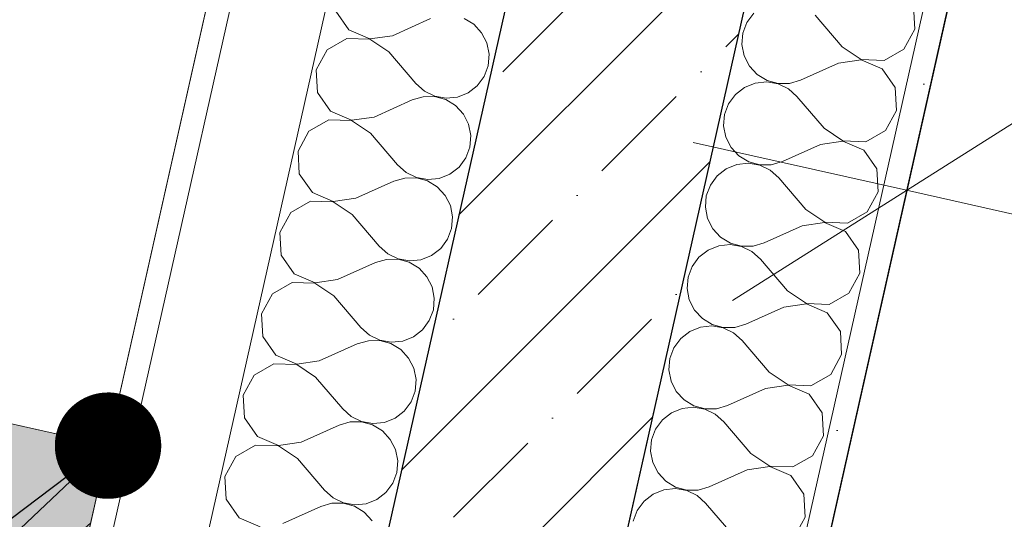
# Model space of a CAD drawing. Header units: millimetres. Extents: x -6990773 to -6682839, y 6117771 to 6220266.
# Tile 62 of 154: x -6948966 to -6948123, y 6150291 to 6150720. Entities that reach past the tile are written whole.
import ezdxf

# ---------------------------------------------------------------- set-up
doc = ezdxf.new("R2010")
doc.units = ezdxf.units.MM
doc.header["$MEASUREMENT"] = 0
for name, color, linetype, lineweight in [('HELP_размеры_Ном._пера__120', 7, 'Continuous', 0), ('АР-Разуклонка кровли_Ном._пера__120', 7, 'Continuous', 0), ('АР-Стены_внешние_.АР_Ном._пера__1', 7, 'Continuous', 30), ('АР-Стены_внутренние_пилоны.АР_Ном._пера__1', 7, 'Continuous', 30), ('АР-Чертеж-Размеры.АР_Ном._пера__1', 7, 'Continuous', 0), ('Кровля_Ном._пера__1', 7, 'Continuous', 0), ('Кровля_Ном._пера__101', 252, 'Continuous', 0), ('Кровля_Ном._пера__120', 7, 'Continuous', 0)]:
    doc.layers.add(name, color=color, linetype=linetype, lineweight=lineweight)
for name, color, linetype in [('S - МОП.АР', 7, 'Continuous'), ('АР-Стены_внешние_.АР', 7, 'Continuous'), ('АР-Стены_внутренние_пилоны.АР', 7, 'Continuous'), ('АР-Чертеж-Размеры.АР', 7, 'Continuous'), ('Кровля', 7, 'Continuous')]:
    doc.layers.add(name, color=color, linetype=linetype)
doc.styles.add('РЎР“Р•РќР•Р\xa0Р\x98Р\xa0_РЎРўР\x98Р›Р¬_4', font='GOTHIC.TTF')
doc.dimstyles.new('СГЕНЕРИР_СТИЛЬ__3', dxfattribs={"dimtxt": 150, "dimasz": 237.5, "dimexe": 0.18, "dimexo": 0.0625, "dimgap": 0, "dimtad": 1, "dimdec": 0, "dimzin": 0, "dimdsep": 46, "dimtxsty": 'РЎР“Р•РќР•Р\xa0Р\x98Р\xa0_РЎРўР\x98Р›Р¬_4', "dimblk": 'ARROWHEAD_6', "dimblk1": 'ARROWHEAD_6', "dimblk2": 'ARROWHEAD_6', "dimcen": 0.09, "dimse1": 1, "dimse2": 1, "dimclrd": 7, "dimclre": 7, "dimclrt": 7, "dimazin": 0, "dimtfac": 1, "dimtdec": 4, "dimtmove": 0, "dimatfit": 3, "dimfxl": 1, "dimtolj": 1, "dimtzin": 0, "dimarcsym": 0})
doc.dimstyles.new('СГЕНЕРИР_СТИЛЬ__7', dxfattribs={"dimtxt": 0.18, "dimasz": 182.4, "dimexe": 0.18, "dimexo": 0.0625, "dimgap": 0, "dimtad": 0, "dimtih": 1, "dimtoh": 1, "dimdec": 4, "dimzin": 0, "dimdsep": 46, "dimcen": 0.09, "dimadec": 0, "dimazin": 0, "dimtfac": 1, "dimtdec": 4, "dimtmove": 0, "dimatfit": 3, "dimldrblk": 'ARROWHEAD_11', "dimfxl": 1, "dimtolj": 1, "dimtzin": 0, "dimarcsym": 0})
doc.dimstyles.new('СГЕНЕРИР_СТИЛЬ__8', dxfattribs={"dimtxt": 150, "dimasz": 237.5, "dimexe": 0.18, "dimexo": 0.0625, "dimgap": 0, "dimtad": 1, "dimdec": 0, "dimzin": 0, "dimdsep": 46, "dimtxsty": 'РЎР“Р•РќР•Р\xa0Р\x98Р\xa0_РЎРўР\x98Р›Р¬_4', "dimblk": 'ARROWHEAD_6', "dimblk1": 'ARROWHEAD_6', "dimblk2": 'ARROWHEAD_6', "dimcen": 0.09, "dimse1": 1, "dimse2": 1, "dimclrd": 7, "dimclre": 7, "dimclrt": 7, "dimazin": 0, "dimtfac": 1, "dimtdec": 4, "dimtmove": 2, "dimatfit": 3, "dimfxl": 1, "dimtolj": 1, "dimtzin": 0, "dimarcsym": 0})

# ---------------------------------------------------------------- blocks, each defined once
blk = doc.blocks.new('Стена_92_1', base_point=(-6952413.23, 6151145.76))
at = {"layer": 'Кровля_Ном._пера__1', "color": 7, "linetype": 'Continuous', "lineweight": 0, "flags": 128}
for points in [[(-6952413.23, 6151145.76), (-6948890.52, 6150354.58)], [(-6948780.95, 6150842.43), (-6948890.52, 6150354.58)]]:
    blk.add_lwpolyline(points, dxfattribs=at)
blk = doc.blocks.new('*X282', base_point=(-6338927.19, 6562677.79))
at = {"layer": 'АР-Стены_внешние_.АР_Ном._пера__1', "color": 7, "linetype": 'Continuous', "lineweight": 0}
for p, q in [((-6948695.3, 6150726.8), (-6948684.13, 6150710.8)), ((-6948577.1, 6150715.64), (-6948585.52, 6150720.75)), ((-6948646.9, 6150705.89), (-6948614.33, 6150720.54)), ((-6948570.4, 6150708.41), (-6948577.1, 6150715.64)), ((-6948684.13, 6150710.8), (-6948666.21, 6150703.06)), ((-6948666.21, 6150703.06), (-6948646.9, 6150705.89)), ((-6948565.92, 6150699.63), (-6948570.4, 6150708.41)), ((-6948685.78, 6150703.44), (-6948702.73, 6150693.75)), ((-6948666.28, 6150702.78), (-6948685.78, 6150703.44)), ((-6948650.03, 6150691.96), (-6948666.28, 6150702.78)), ((-6948564.02, 6150689.96), (-6948565.92, 6150699.63)), ((-6948702.73, 6150693.75), (-6948712.05, 6150676.6)), ((-6948650.03, 6150691.96), (-6948626.85, 6150664.79)), ((-6948564.83, 6150680.14), (-6948564.02, 6150689.96)), ((-6948568.3, 6150670.92), (-6948564.83, 6150680.14)), ((-6948712.05, 6150676.6), (-6948710.96, 6150657.11)), ((-6948574.15, 6150662.99), (-6948568.3, 6150670.92)), ((-6948626.85, 6150664.79), (-6948619.48, 6150658.25)), ((-6948581.95, 6150656.97), (-6948574.15, 6150662.99)), ((-6948710.96, 6150657.11), (-6948699.78, 6150641.11)), ((-6948620.52, 6150653.61), (-6948629.98, 6150650.85)), ((-6948610.67, 6150653.68), (-6948620.52, 6150653.61)), ((-6948619.48, 6150658.25), (-6948610.6, 6150653.97)), ((-6948601.17, 6150651.06), (-6948610.67, 6150653.68)), ((-6948610.6, 6150653.97), (-6948600.9, 6150652.28)), ((-6948600.9, 6150652.28), (-6948591.1, 6150653.3)), ((-6948591.1, 6150653.3), (-6948581.95, 6150656.97)), ((-6948662.55, 6150636.2), (-6948629.98, 6150650.85)), ((-6948592.75, 6150645.94), (-6948601.17, 6150651.06)), ((-6948586.05, 6150638.72), (-6948592.75, 6150645.94)), ((-6948699.78, 6150641.11), (-6948681.86, 6150633.37)), ((-6948581.58, 6150629.94), (-6948586.05, 6150638.72)), ((-6948701.43, 6150633.75), (-6948718.38, 6150624.06)), ((-6948681.93, 6150633.08), (-6948701.43, 6150633.75)), ((-6948665.68, 6150622.26), (-6948681.93, 6150633.08)), ((-6948681.86, 6150633.37), (-6948662.55, 6150636.2)), ((-6948579.67, 6150620.27), (-6948581.58, 6150629.94)), ((-6948718.38, 6150624.06), (-6948727.7, 6150606.91)), ((-6948665.68, 6150622.26), (-6948642.5, 6150595.09)), ((-6948580.49, 6150610.45), (-6948579.67, 6150620.27)), ((-6948727.7, 6150606.91), (-6948726.61, 6150587.42)), ((-6948583.95, 6150601.23), (-6948580.49, 6150610.45)), ((-6948642.5, 6150595.09), (-6948635.13, 6150588.55)), ((-6948589.8, 6150593.3), (-6948583.95, 6150601.23)), ((-6948726.61, 6150587.42), (-6948715.43, 6150571.41)), ((-6948635.13, 6150588.55), (-6948626.26, 6150584.27)), ((-6948606.75, 6150583.61), (-6948597.6, 6150587.27)), ((-6948597.6, 6150587.27), (-6948589.8, 6150593.3)), ((-6948678.2, 6150566.51), (-6948645.63, 6150581.16)), ((-6948636.17, 6150583.92), (-6948645.63, 6150581.16)), ((-6948626.32, 6150583.99), (-6948636.17, 6150583.92)), ((-6948616.82, 6150581.37), (-6948626.32, 6150583.99)), ((-6948626.26, 6150584.27), (-6948616.55, 6150582.58)), ((-6948608.4, 6150576.25), (-6948616.82, 6150581.37)), ((-6948616.55, 6150582.58), (-6948606.75, 6150583.61)), ((-6948715.43, 6150571.41), (-6948697.52, 6150563.67)), ((-6948601.7, 6150569.03), (-6948608.4, 6150576.25)), ((-6948597.23, 6150560.25), (-6948601.7, 6150569.03)), ((-6948717.09, 6150564.06), (-6948734.03, 6150554.37)), ((-6948697.58, 6150563.39), (-6948717.09, 6150564.06)), ((-6948681.33, 6150552.57), (-6948697.58, 6150563.39)), ((-6948697.52, 6150563.67), (-6948678.2, 6150566.51)), ((-6948734.03, 6150554.37), (-6948743.35, 6150537.21)), ((-6948681.33, 6150552.57), (-6948658.15, 6150525.4)), ((-6948595.33, 6150550.58), (-6948597.23, 6150560.25)), ((-6948596.14, 6150540.76), (-6948595.33, 6150550.58)), ((-6948743.35, 6150537.21), (-6948742.26, 6150517.73)), ((-6948599.6, 6150531.53), (-6948596.14, 6150540.76)), ((-6948605.46, 6150523.61), (-6948599.6, 6150531.53)), ((-6948658.15, 6150525.4), (-6948650.78, 6150518.86)), ((-6948650.78, 6150518.86), (-6948641.91, 6150514.58)), ((-6948613.25, 6150517.58), (-6948605.46, 6150523.61)), ((-6948742.26, 6150517.73), (-6948731.09, 6150501.72)), ((-6948693.86, 6150496.82), (-6948661.28, 6150511.46)), ((-6948651.82, 6150514.23), (-6948661.28, 6150511.46)), ((-6948641.97, 6150514.3), (-6948651.82, 6150514.23)), ((-6948632.47, 6150511.68), (-6948641.97, 6150514.3)), ((-6948641.91, 6150514.58), (-6948632.2, 6150512.89)), ((-6948624.05, 6150506.56), (-6948632.47, 6150511.68)), ((-6948632.2, 6150512.89), (-6948622.4, 6150513.92)), ((-6948622.4, 6150513.92), (-6948613.25, 6150517.58)), ((-6948731.09, 6150501.72), (-6948713.17, 6150493.98)), ((-6948617.35, 6150499.33), (-6948624.05, 6150506.56)), ((-6948732.74, 6150494.36), (-6948749.68, 6150484.67)), ((-6948713.23, 6150493.7), (-6948732.74, 6150494.36)), ((-6948696.99, 6150482.88), (-6948713.23, 6150493.7)), ((-6948713.17, 6150493.98), (-6948693.86, 6150496.82)), ((-6948612.88, 6150490.55), (-6948617.35, 6150499.33)), ((-6948749.68, 6150484.67), (-6948759, 6150467.52)), ((-6948610.98, 6150480.89), (-6948612.88, 6150490.55)), ((-6948696.99, 6150482.88), (-6948673.8, 6150455.71)), ((-6948611.79, 6150471.06), (-6948610.98, 6150480.89)), ((-6948615.25, 6150461.84), (-6948611.79, 6150471.06)), ((-6948759, 6150467.52), (-6948757.91, 6150448.03)), ((-6948621.11, 6150453.91), (-6948615.25, 6150461.84)), ((-6948673.8, 6150455.71), (-6948666.44, 6150449.17)), ((-6948628.9, 6150447.89), (-6948621.11, 6150453.91)), ((-6948757.91, 6150448.03), (-6948746.74, 6150432.03)), ((-6948667.48, 6150444.53), (-6948676.93, 6150441.77)), ((-6948657.62, 6150444.61), (-6948667.48, 6150444.53)), ((-6948666.44, 6150449.17), (-6948657.56, 6150444.89)), ((-6948648.12, 6150441.98), (-6948657.62, 6150444.61)), ((-6948657.56, 6150444.89), (-6948647.85, 6150443.2)), ((-6948647.85, 6150443.2), (-6948638.05, 6150444.22)), ((-6948638.05, 6150444.22), (-6948628.9, 6150447.89)), ((-6948709.51, 6150427.12), (-6948676.93, 6150441.77)), ((-6948639.7, 6150436.87), (-6948648.12, 6150441.98)), ((-6948633, 6150429.64), (-6948639.7, 6150436.87)), ((-6948746.74, 6150432.03), (-6948728.82, 6150424.29)), ((-6948728.82, 6150424.29), (-6948709.51, 6150427.12)), ((-6948628.53, 6150420.86), (-6948633, 6150429.64)), ((-6948748.39, 6150424.67), (-6948765.33, 6150414.98)), ((-6948728.88, 6150424.01), (-6948748.39, 6150424.67)), ((-6948712.64, 6150413.19), (-6948728.88, 6150424.01)), ((-6948626.63, 6150411.19), (-6948628.53, 6150420.86)), ((-6948765.33, 6150414.98), (-6948774.65, 6150397.83)), ((-6948712.64, 6150413.19), (-6948689.46, 6150386.02)), ((-6948627.44, 6150401.37), (-6948626.63, 6150411.19)), ((-6948630.91, 6150392.15), (-6948627.44, 6150401.37)), ((-6948774.65, 6150397.83), (-6948773.56, 6150378.34)), ((-6948636.76, 6150384.22), (-6948630.91, 6150392.15)), ((-6948689.46, 6150386.02), (-6948682.09, 6150379.47)), ((-6948644.56, 6150378.2), (-6948636.76, 6150384.22)), ((-6948773.56, 6150378.34), (-6948762.39, 6150362.34)), ((-6948673.27, 6150374.91), (-6948683.13, 6150374.84)), ((-6948682.09, 6150379.47), (-6948673.21, 6150375.2)), ((-6948663.78, 6150372.29), (-6948673.27, 6150374.91)), ((-6948673.21, 6150375.2), (-6948663.5, 6150373.5)), ((-6948653.7, 6150374.53), (-6948644.56, 6150378.2)), ((-6948725.16, 6150357.43), (-6948692.59, 6150372.08)), ((-6948683.13, 6150374.84), (-6948692.59, 6150372.08)), ((-6948655.36, 6150367.17), (-6948663.78, 6150372.29)), ((-6948663.5, 6150373.5), (-6948653.7, 6150374.53)), ((-6948648.65, 6150359.95), (-6948655.36, 6150367.17)), ((-6948762.39, 6150362.34), (-6948744.47, 6150354.6)), ((-6948644.18, 6150351.17), (-6948648.65, 6150359.95)), ((-6948764.04, 6150354.98), (-6948780.99, 6150345.29)), ((-6948744.53, 6150354.31), (-6948764.04, 6150354.98)), ((-6948728.29, 6150343.49), (-6948744.53, 6150354.31)), ((-6948744.47, 6150354.6), (-6948725.16, 6150357.43)), ((-6948642.28, 6150341.5), (-6948644.18, 6150351.17)), ((-6948780.99, 6150345.29), (-6948790.3, 6150328.14)), ((-6948728.29, 6150343.49), (-6948705.11, 6150316.32)), ((-6948643.09, 6150331.68), (-6948642.28, 6150341.5)), ((-6948790.3, 6150328.14), (-6948789.21, 6150308.65)), ((-6948646.56, 6150322.46), (-6948643.09, 6150331.68)), ((-6948705.11, 6150316.32), (-6948697.74, 6150309.78)), ((-6948652.41, 6150314.53), (-6948646.56, 6150322.46)), ((-6948789.21, 6150308.65), (-6948778.04, 6150292.64)), ((-6948697.74, 6150309.78), (-6948688.86, 6150305.5)), ((-6948669.36, 6150304.84), (-6948660.21, 6150308.5)), ((-6948660.21, 6150308.5), (-6948652.41, 6150314.53)), ((-6948740.81, 6150287.74), (-6948708.24, 6150302.39)), ((-6948698.78, 6150305.15), (-6948708.24, 6150302.39)), ((-6948688.93, 6150305.22), (-6948698.78, 6150305.15)), ((-6948679.43, 6150302.6), (-6948688.93, 6150305.22)), ((-6948688.86, 6150305.5), (-6948679.16, 6150303.81)), ((-6948671.01, 6150297.48), (-6948679.43, 6150302.6)), ((-6948679.16, 6150303.81), (-6948669.36, 6150304.84)), ((-6948778.04, 6150292.64), (-6948760.12, 6150284.9)), ((-6948664.31, 6150290.26), (-6948671.01, 6150297.48))]:
    blk.add_line(p, q, dxfattribs=at)
blk = doc.blocks.new('Стена_96_1', base_point=(-6948966.56, 6148418.71))
at = {"layer": 'АР-Стены_внешние_.АР', "linetype": 'Continuous', "lineweight": 0, "true_color": 0x000000}
h = blk.add_hatch(dxfattribs=at)
h.set_pattern_fill('ЖЕЛЕЗОБЕТОН__PROJECT__0001', color=18, style=0, pattern_type=2)
h.set_pattern_definition([(45, (-6338927.19, 6562677.8), (-84.852814, 84.852814), []), (45, (-6338969.62, 6562720.22), (-84.852814, 84.852814), [90, -30, 0, -30])])
h.paths.add_polyline_path([(-6948709.14, 6150021.28), (-6948631.09, 6150003.75), (-6948514, 6149977.45), (-6948266.43, 6151079.82), (-6948461.57, 6151123.64)])
at = {"layer": 'АР-Стены_внешние_.АР_Ном._пера__1', "color": 7, "linetype": 'Continuous', "lineweight": 0}
for p, q in [((-6948685.98, 6151174.04), (-6948933.55, 6150071.68)), ((-6948607.93, 6151156.51), (-6948855.5, 6150054.15))]:
    blk.add_line(p, q, dxfattribs=at)
at = {"layer": 'АР-Стены_внешние_.АР_Ном._пера__1', "color": 7, "linetype": 'Continuous', "lineweight": 30}
blk.add_line((-6948461.57, 6151123.64), (-6948709.14, 6150021.28), dxfattribs=at)
at = {"layer": 'АР-Стены_внешние_.АР_Ном._пера__1', "color": 7, "linetype": 'Continuous', "lineweight": 0, "flags": 128}
blk.add_lwpolyline([(-6948705.5, 6151178.42), (-6948953.07, 6150076.06)], dxfattribs=at)
at = {"layer": 'АР-Стены_внешние_.АР_Ном._пера__1', "color": 7, "linetype": 'Continuous', "lineweight": 30, "flags": 128}
blk.add_lwpolyline([(-6948514, 6149977.45), (-6948288.34, 6150982.25)], dxfattribs=at)
at = {"layer": 'АР-Стены_внешние_.АР', "color": 7, "lineweight": 0}
blk.add_blockref('*X282', (-6338927.19, 6562677.79), dxfattribs=at)
blk = doc.blocks.new('*D455', base_point=(-6338927.19, 6562677.79))
at = {"layer": 'АР-Чертеж-Размеры.АР_Ном._пера__1', "color": 7, "linetype": 'Continuous', "lineweight": 0, "transparency": 16777216}
for p, q in [((-6948257.62, 6150344.71), (-6948154.9, 6150802.07)), ((-6948056.91, 6150667.96), (-6948355.61, 6150478.82)), ((-6948389.2, 6150614.47), (-6948206.26, 6150573.39)), ((-6948206.26, 6150573.39), (-6946372.49, 6150161.54)), ((-6946423.85, 6149932.86), (-6946321.13, 6150390.22)), ((-6946223.13, 6150256.11), (-6946521.84, 6150066.97))]:
    blk.add_line(p, q, dxfattribs=at)
at = {"layer": 'АР-Чертеж-Размеры.АР_Ном._пера__1', "color": 7, "lineweight": 0, "transparency": 16777216, "insert": (-6947540.42, 6150454.59), "char_height": 150, "attachment_point": 7, "rotation": 347.34197, "style": 'РЎР“Р•РќР•Р\xa0Р\x98Р\xa0_РЎРўР\x98Р›Р¬_4'}
blk.add_mtext('\\A1;{\\pql;\\fCentury Gothic|b0|i0|c204|p0;\\W1.000000;1 880}', dxfattribs=at)
blk = doc.blocks.new('ARROWHEAD_6')
at = {"color": 0, "linetype": 'Continuous', "lineweight": 0}
for p, q in [((-0.5, -0.5), (0.5, 0.5)), ((0, 0), (-1, 0))]:
    blk.add_line(p, q, dxfattribs=at)
blk = doc.blocks.new('*D456', base_point=(-6338927.19, 6562677.79))
at = {"layer": 'АР-Чертеж-Размеры.АР_Ном._пера__1', "color": 7, "linetype": 'Continuous', "lineweight": 0, "transparency": 16777216}
for p, q in [((-6948206.26, 6150573.39), (-6946372.49, 6150161.54)), ((-6946423.85, 6149932.86), (-6946321.13, 6150390.22)), ((-6946223.13, 6150256.11), (-6946521.84, 6150066.97)), ((-6946372.49, 6150161.54), (-6943738.11, 6149569.88)), ((-6943789.47, 6149341.21), (-6943686.75, 6149798.56)), ((-6943887.46, 6149475.31), (-6943588.76, 6149664.46)), ((-6943738.11, 6149569.88), (-6943555.17, 6149528.8))]:
    blk.add_line(p, q, dxfattribs=at)
at = {"layer": 'АР-Чертеж-Размеры.АР_Ном._пера__1', "color": 7, "lineweight": 0, "transparency": 16777216, "insert": (-6945955.41, 6150098.62), "char_height": 150, "attachment_point": 7, "rotation": 347.34197, "style": 'РЎР“Р•РќР•Р\xa0Р\x98Р\xa0_РЎРўР\x98Р›Р¬_4'}
blk.add_mtext('\\A1;{\\pql;\\fCentury Gothic|b0|i0|c204|p0;\\W1.000000;9х300=2\xa0700}', dxfattribs=at)
blk = doc.blocks.new('ARROWHEAD_11')
at = {"color": 0, "linetype": 'Continuous', "lineweight": 0}
blk.add_line((0, 0), (-1, 0), dxfattribs=at)
at = {"color": 0, "linetype": 'Continuous', "lineweight": 0, "const_width": 0.25, "flags": 128}
blk.add_lwpolyline([(-0.125, 0, 1), (0.125, 0, 1)], format="xyb", close=True, dxfattribs=at)
blk = doc.blocks.new('*X475', base_point=(-6338927.19, 6562677.79))
at = {"layer": 'АР-Стены_внутренние_пилоны.АР_Ном._пера__1', "color": 7, "linetype": 'Continuous', "lineweight": 0}
for p, q in [((-6948199.38, 6150711.58), (-6948200.47, 6150731.07)), ((-6948337.27, 6150725.19), (-6948343.13, 6150717.26)), ((-6948261.4, 6150696.23), (-6948284.58, 6150723.4)), ((-6948343.13, 6150717.26), (-6948346.59, 6150708.04)), ((-6948346.59, 6150708.04), (-6948347.4, 6150698.22)), ((-6948208.7, 6150694.43), (-6948199.38, 6150711.58)), ((-6948347.4, 6150698.22), (-6948345.5, 6150688.55)), ((-6948261.4, 6150696.23), (-6948245.15, 6150685.41)), ((-6948345.5, 6150688.55), (-6948341.03, 6150679.77)), ((-6948225.64, 6150684.74), (-6948208.7, 6150694.43)), ((-6948341.03, 6150679.77), (-6948334.33, 6150672.55)), ((-6948264.53, 6150682.29), (-6948297.1, 6150667.64)), ((-6948245.21, 6150685.12), (-6948264.53, 6150682.29)), ((-6948227.3, 6150677.38), (-6948245.21, 6150685.12)), ((-6948245.15, 6150685.41), (-6948225.64, 6150684.74)), ((-6948334.33, 6150672.55), (-6948325.91, 6150667.43)), ((-6948216.12, 6150661.38), (-6948227.3, 6150677.38)), ((-6948335.98, 6150665.19), (-6948345.13, 6150661.52)), ((-6948326.18, 6150666.22), (-6948335.98, 6150665.19)), ((-6948316.47, 6150664.52), (-6948326.18, 6150666.22)), ((-6948325.91, 6150667.43), (-6948316.41, 6150664.81)), ((-6948307.6, 6150660.25), (-6948316.47, 6150664.52)), ((-6948316.41, 6150664.81), (-6948306.56, 6150664.88)), ((-6948306.56, 6150664.88), (-6948297.1, 6150667.64)), ((-6948352.92, 6150655.5), (-6948358.78, 6150647.57)), ((-6948345.13, 6150661.52), (-6948352.92, 6150655.5)), ((-6948300.23, 6150653.7), (-6948307.6, 6150660.25)), ((-6948277.05, 6150626.53), (-6948300.23, 6150653.7)), ((-6948215.03, 6150641.89), (-6948216.12, 6150661.38)), ((-6948358.78, 6150647.57), (-6948362.24, 6150638.35)), ((-6948362.24, 6150638.35), (-6948363.06, 6150628.53)), ((-6948224.35, 6150624.74), (-6948215.03, 6150641.89)), ((-6948363.06, 6150628.53), (-6948361.15, 6150618.86)), ((-6948277.05, 6150626.53), (-6948260.8, 6150615.71)), ((-6948241.29, 6150615.05), (-6948224.35, 6150624.74)), ((-6948361.15, 6150618.86), (-6948356.68, 6150610.08)), ((-6948280.18, 6150612.6), (-6948312.75, 6150597.95)), ((-6948260.87, 6150615.43), (-6948280.18, 6150612.6)), ((-6948242.95, 6150607.69), (-6948260.87, 6150615.43)), ((-6948260.8, 6150615.71), (-6948241.29, 6150615.05)), ((-6948356.68, 6150610.08), (-6948349.98, 6150602.85)), ((-6948349.98, 6150602.85), (-6948341.56, 6150597.74)), ((-6948231.77, 6150591.69), (-6948242.95, 6150607.69)), ((-6948351.63, 6150595.5), (-6948360.78, 6150591.83)), ((-6948341.83, 6150596.52), (-6948351.63, 6150595.5)), ((-6948332.13, 6150594.83), (-6948341.83, 6150596.52)), ((-6948341.56, 6150597.74), (-6948332.06, 6150595.11)), ((-6948323.25, 6150590.55), (-6948332.13, 6150594.83)), ((-6948332.06, 6150595.11), (-6948322.21, 6150595.19)), ((-6948322.21, 6150595.19), (-6948312.75, 6150597.95)), ((-6948368.58, 6150585.81), (-6948374.43, 6150577.88)), ((-6948360.78, 6150591.83), (-6948368.58, 6150585.81)), ((-6948315.88, 6150584.01), (-6948323.25, 6150590.55)), ((-6948230.68, 6150572.2), (-6948231.77, 6150591.69)), ((-6948374.43, 6150577.88), (-6948377.9, 6150568.66)), ((-6948292.7, 6150556.84), (-6948315.88, 6150584.01)), ((-6948240, 6150555.05), (-6948230.68, 6150572.2)), ((-6948377.9, 6150568.66), (-6948378.71, 6150558.84)), ((-6948378.71, 6150558.84), (-6948376.81, 6150549.17)), ((-6948292.7, 6150556.84), (-6948276.45, 6150546.02)), ((-6948256.95, 6150545.36), (-6948240, 6150555.05)), ((-6948376.81, 6150549.17), (-6948372.33, 6150540.39)), ((-6948276.52, 6150545.74), (-6948295.83, 6150542.9)), ((-6948258.6, 6150538), (-6948276.52, 6150545.74)), ((-6948276.45, 6150546.02), (-6948256.95, 6150545.36)), ((-6948372.33, 6150540.39), (-6948365.63, 6150533.16)), ((-6948295.83, 6150542.9), (-6948328.4, 6150528.26)), ((-6948247.43, 6150521.99), (-6948258.6, 6150538)), ((-6948357.49, 6150526.83), (-6948367.29, 6150525.8)), ((-6948365.63, 6150533.16), (-6948357.21, 6150528.04)), ((-6948347.78, 6150525.14), (-6948357.49, 6150526.83)), ((-6948357.21, 6150528.04), (-6948347.71, 6150525.42)), ((-6948337.86, 6150525.49), (-6948328.4, 6150528.26)), ((-6948376.43, 6150522.14), (-6948384.23, 6150516.11)), ((-6948367.29, 6150525.8), (-6948376.43, 6150522.14)), ((-6948338.9, 6150520.86), (-6948347.78, 6150525.14)), ((-6948347.71, 6150525.42), (-6948337.86, 6150525.49)), ((-6948331.53, 6150514.32), (-6948338.9, 6150520.86)), ((-6948246.34, 6150502.5), (-6948247.43, 6150521.99)), ((-6948384.23, 6150516.11), (-6948390.08, 6150508.19)), ((-6948308.35, 6150487.15), (-6948331.53, 6150514.32)), ((-6948390.08, 6150508.19), (-6948393.55, 6150498.96)), ((-6948255.66, 6150485.35), (-6948246.34, 6150502.5)), ((-6948393.55, 6150498.96), (-6948394.36, 6150489.14)), ((-6948394.36, 6150489.14), (-6948392.46, 6150479.47)), ((-6948308.35, 6150487.15), (-6948292.11, 6150476.33)), ((-6948272.6, 6150475.66), (-6948255.66, 6150485.35)), ((-6948392.46, 6150479.47), (-6948387.99, 6150470.69)), ((-6948292.11, 6150476.33), (-6948272.6, 6150475.66)), ((-6948387.99, 6150470.69), (-6948381.29, 6150463.47)), ((-6948311.48, 6150473.21), (-6948344.05, 6150458.56)), ((-6948292.17, 6150476.05), (-6948311.48, 6150473.21)), ((-6948274.25, 6150468.31), (-6948292.17, 6150476.05)), ((-6948263.08, 6150452.3), (-6948274.25, 6150468.31)), ((-6948381.29, 6150463.47), (-6948372.87, 6150458.35)), ((-6948392.08, 6150452.45), (-6948399.88, 6150446.42)), ((-6948382.94, 6150456.11), (-6948392.08, 6150452.45)), ((-6948373.14, 6150457.14), (-6948382.94, 6150456.11)), ((-6948363.43, 6150455.45), (-6948373.14, 6150457.14)), ((-6948372.87, 6150458.35), (-6948363.37, 6150455.73)), ((-6948354.55, 6150451.17), (-6948363.43, 6150455.45)), ((-6948363.37, 6150455.73), (-6948353.51, 6150455.8)), ((-6948347.19, 6150444.63), (-6948354.55, 6150451.17)), ((-6948353.51, 6150455.8), (-6948344.05, 6150458.56)), ((-6948261.99, 6150432.81), (-6948263.08, 6150452.3)), ((-6948399.88, 6150446.42), (-6948405.74, 6150438.49)), ((-6948324, 6150417.46), (-6948347.19, 6150444.63)), ((-6948405.74, 6150438.49), (-6948409.2, 6150429.27)), ((-6948409.2, 6150429.27), (-6948410.01, 6150419.45)), ((-6948271.31, 6150415.66), (-6948261.99, 6150432.81)), ((-6948410.01, 6150419.45), (-6948408.11, 6150409.78)), ((-6948324, 6150417.46), (-6948307.76, 6150406.64)), ((-6948408.11, 6150409.78), (-6948403.64, 6150401)), ((-6948288.25, 6150405.97), (-6948271.31, 6150415.66)), ((-6948403.64, 6150401), (-6948396.94, 6150393.78)), ((-6948327.13, 6150403.52), (-6948359.71, 6150388.87)), ((-6948307.82, 6150406.35), (-6948327.13, 6150403.52)), ((-6948289.9, 6150398.61), (-6948307.82, 6150406.35)), ((-6948307.76, 6150406.64), (-6948288.25, 6150405.97)), ((-6948396.94, 6150393.78), (-6948388.52, 6150388.66)), ((-6948278.73, 6150382.61), (-6948289.9, 6150398.61)), ((-6948398.59, 6150386.42), (-6948407.74, 6150382.75)), ((-6948388.79, 6150387.45), (-6948398.59, 6150386.42)), ((-6948379.08, 6150385.75), (-6948388.79, 6150387.45)), ((-6948388.52, 6150388.66), (-6948379.02, 6150386.04)), ((-6948370.21, 6150381.47), (-6948379.08, 6150385.75)), ((-6948379.02, 6150386.04), (-6948369.17, 6150386.11)), ((-6948369.17, 6150386.11), (-6948359.71, 6150388.87)), ((-6948415.53, 6150376.73), (-6948421.39, 6150368.8)), ((-6948407.74, 6150382.75), (-6948415.53, 6150376.73)), ((-6948362.84, 6150374.93), (-6948370.21, 6150381.47)), ((-6948339.66, 6150347.76), (-6948362.84, 6150374.93)), ((-6948277.64, 6150363.12), (-6948278.73, 6150382.61)), ((-6948421.39, 6150368.8), (-6948424.85, 6150359.58)), ((-6948424.85, 6150359.58), (-6948425.66, 6150349.76)), ((-6948286.96, 6150345.97), (-6948277.64, 6150363.12)), ((-6948425.66, 6150349.76), (-6948423.76, 6150340.09)), ((-6948339.66, 6150347.76), (-6948323.41, 6150336.94)), ((-6948303.9, 6150336.28), (-6948286.96, 6150345.97)), ((-6948423.76, 6150340.09), (-6948419.29, 6150331.31)), ((-6948342.79, 6150333.83), (-6948375.36, 6150319.18)), ((-6948323.47, 6150336.66), (-6948342.79, 6150333.83)), ((-6948305.56, 6150328.92), (-6948323.47, 6150336.66)), ((-6948323.41, 6150336.94), (-6948303.9, 6150336.28)), ((-6948419.29, 6150331.31), (-6948412.59, 6150324.08)), ((-6948294.38, 6150312.92), (-6948305.56, 6150328.92)), ((-6948414.24, 6150316.73), (-6948423.39, 6150313.06)), ((-6948404.44, 6150317.75), (-6948414.24, 6150316.73)), ((-6948412.59, 6150324.08), (-6948404.17, 6150318.97)), ((-6948394.73, 6150316.06), (-6948404.44, 6150317.75)), ((-6948404.17, 6150318.97), (-6948394.67, 6150316.34)), ((-6948385.86, 6150311.78), (-6948394.73, 6150316.06)), ((-6948394.67, 6150316.34), (-6948384.82, 6150316.42)), ((-6948384.82, 6150316.42), (-6948375.36, 6150319.18)), ((-6948423.39, 6150313.06), (-6948431.19, 6150307.04)), ((-6948378.49, 6150305.24), (-6948385.86, 6150311.78)), ((-6948293.29, 6150293.43), (-6948294.38, 6150312.92)), ((-6948437.04, 6150299.11), (-6948440.5, 6150289.89)), ((-6948431.19, 6150307.04), (-6948437.04, 6150299.11)), ((-6948355.31, 6150278.07), (-6948378.49, 6150305.24)), ((-6948302.61, 6150276.28), (-6948293.29, 6150293.43))]:
    blk.add_line(p, q, dxfattribs=at)
blk = doc.blocks.new('Стена_142_1', base_point=(-6948834.25, 6148553.01))
at = {"layer": 'АР-Стены_внутренние_пилоны.АР', "linetype": 'Continuous', "lineweight": 0, "true_color": 0x000000}
h = blk.add_hatch(dxfattribs=at)
h.set_pattern_fill('ШТУКАТУРКА__ГИПС_01_0001', color=18, style=0, pattern_type=2)
h.set_pattern_definition([(45, (-6338927.19, 6563027.8), (-111.369318, 111.369318), [0, -105, 0, -157.5]), (110, (-6338577.19, 6563027.8), (148.001588, 53.868173), [0, -77, 0, -133])])
h.paths.add_polyline_path([(-6948367.96, 6149944.66), (-6948348.45, 6149940.27), (-6948127.17, 6150925.55), (-6948146.68, 6150929.93)])
at = {"layer": 'АР-Стены_внутренние_пилоны.АР_Ном._пера__1', "color": 7, "linetype": 'Continuous', "lineweight": 0}
blk.add_line((-6948367.96, 6149944.66), (-6948146.68, 6150929.93), dxfattribs=at)
at = {"layer": 'АР-Стены_внутренние_пилоны.АР_Ном._пера__1', "color": 7, "linetype": 'Continuous', "lineweight": 0, "flags": 128}
for points in [[(-6948293.03, 6150962.8), (-6948514.32, 6149977.52)], [(-6948348.45, 6149940.27), (-6948127.17, 6150925.55)]]:
    blk.add_lwpolyline(points, dxfattribs=at)
at = {"layer": 'АР-Стены_внутренние_пилоны.АР', "color": 7, "lineweight": 0}
blk.add_blockref('*X475', (-6338927.19, 6562677.79), dxfattribs=at)

msp = doc.modelspace()

# ---------------------------------------------------------------- hatches: boundary and pattern name
at = {"layer": 'Кровля_Ном._пера__101', "linetype": 'Continuous', "lineweight": 0}
h = msp.add_hatch(dxfattribs=at)
h.set_pattern_fill('ПЕСОК_0001', color=252, style=0, pattern_type=2)
h.set_pattern_definition([(32.3417, (-6952891.77, 6138227.56), (-120.9696, 191.0468), [0, -150.75, 0, -226.125]), (97.3417, (-6952401.49, 6138117.45), (224.2711, 28.8958), [0, -110.55, 0, -190.95])])
h.paths.add_polyline_path([(-6958297.14, 6136949.78), (-6937251.1, 6132222.95), (-6934085.67, 6146316.94), (-6936671.36, 6146897.67), (-6936905.82, 6145853.75), (-6940350.54, 6146627.41), (-6940458, 6146148.96), (-6940744.69, 6144872.48), (-6941092.29, 6143324.63), (-6940827.99, 6143265.27), (-6941771.37, 6139064.9), (-6951075.31, 6141154.51), (-6949771.54, 6146959.48), (-6949248.97, 6146842.12), (-6948975.01, 6148061.89), (-6949384.75, 6148153.91), (-6949231.39, 6148836.73), (-6948890.49, 6150354.57), (-6952413.23, 6151145.76), (-6952233.58, 6151945.66), (-6954799.7, 6152521.99)])
at = {"layer": 'Кровля_Ном._пера__120', "linetype": 'Continuous', "lineweight": 0}
h = msp.add_hatch(dxfattribs=at)
h.set_pattern_fill('НЕМЕТАЛЛИЧЕСКИЕ_МАТЕРИАЛ_58', style=0, pattern_type=2)
h.set_pattern_definition([(41.4384, (-6952147.92, 6140168.81), (-53.8112, 125.2786), []), (113.2451, (-6952147.92, 6140168.81), (102.2147, 90.236), [])])
h.paths.add_polyline_path([(-6950486.37, 6150713), (-6948890.52, 6150354.58), (-6949231.41, 6148836.76), (-6949384.77, 6148153.92), (-6948975.01, 6148061.89), (-6949248.97, 6146842.12), (-6949771.54, 6146959.48), (-6951075.31, 6141154.51), (-6941771.37, 6139064.9), (-6942078.25, 6137698.5), (-6952865.23, 6140121.2)])

# ---------------------------------------------------------------- linework, layer by layer
at = {"layer": 'S - МОП.АР', "color": 254, "linetype": 'Continuous', "lineweight": 0, "true_color": 0xdadada, "flags": 128}
msp.add_lwpolyline([(-6948654.92, 6148574.24), (-6943065.36, 6147318.79), (-6942537.27, 6149670.19), (-6948126.78, 6150925.67)], close=True, dxfattribs=at)
at = {"layer": 'АР-Разуклонка кровли_Ном._пера__120', "color": 7, "linetype": 'Continuous', "lineweight": 0}
msp.add_lwpolyline([(-6953264.8, 6146212.46), (-6948890.52, 6150354.58)], dxfattribs=at)
at = {"layer": 'Кровля_Ном._пера__120', "color": 7, "linetype": 'Continuous', "lineweight": 0, "flags": 128}
for points in [[(-6958297.14, 6136949.78), (-6937251.1, 6132222.95), (-6934085.67, 6146316.94), (-6936671.36, 6146897.67), (-6936905.82, 6145853.75), (-6940350.54, 6146627.41), (-6940458, 6146148.96), (-6940744.69, 6144872.48), (-6941092.29, 6143324.63), (-6940827.99, 6143265.27), (-6941771.37, 6139064.9), (-6951075.31, 6141154.51), (-6949771.54, 6146959.48), (-6949248.97, 6146842.12), (-6948975.01, 6148061.89), (-6949384.75, 6148153.91), (-6949231.39, 6148836.73), (-6948890.49, 6150354.57), (-6952413.23, 6151145.76), (-6952233.58, 6151945.66), (-6954799.7, 6152521.99)], [(-6950486.37, 6150713), (-6948890.52, 6150354.58), (-6949231.41, 6148836.76), (-6949384.77, 6148153.92), (-6948975.01, 6148061.89), (-6949248.97, 6146842.12), (-6949771.54, 6146959.48), (-6951075.31, 6141154.51), (-6941771.37, 6139064.9), (-6942078.25, 6137698.5), (-6952865.23, 6140121.2)]]:
    msp.add_lwpolyline(points, close=True, dxfattribs=at)

# ---------------------------------------------------------------- block references
at = {"layer": 'АР-Стены_внешние_.АР', "color": 7, "lineweight": 0}
msp.add_blockref('Стена_96_1', (-6948966.56, 6148418.71), dxfattribs=at)
at = {"layer": 'АР-Стены_внутренние_пилоны.АР', "color": 7, "lineweight": 0}
msp.add_blockref('Стена_142_1', (-6948834.25, 6148553.01), dxfattribs=at)
at = {"layer": 'Кровля', "color": 7, "lineweight": 0}
msp.add_blockref('Стена_92_1', (-6952413.23, 6151145.76), dxfattribs=at)

# ---------------------------------------------------------------- dimensions: what is measured, and where the dimension line sits
at = {"layer": 'АР-Чертеж-Размеры.АР', "color": 7, "linetype": 'Continuous', "lineweight": 0}
for base, p1, p2, text, dimstyle, picture, middle in [((-6946372.49, 6150161.54), (-6948348.45, 6149940.27), (-6946372.49, 6150161.54), '1 880', 'СГЕНЕРИР_СТИЛЬ__3', '*D455', (-6947272.92, 6150471.38)), ((-6943738.11, 6149569.88), (-6946372.49, 6150161.54), (-6943659.04, 6149921.95), '9х300=<MeasuredValue>', 'СГЕНЕРИР_СТИЛЬ__8', '*D456', (-6944700.12, 6149893.56))]:
    dim = msp.add_linear_dim(base=base, p1=p1, p2=p2, angle=347.34197, text=text, dimstyle=dimstyle, dxfattribs=at)
    dim.commit()
    dim.dimension.update_dxf_attribs({"geometry": picture, "text_midpoint": middle, "dimtype": 160, "text_rotation": 347.34197})

# ---------------------------------------------------------------- leaders
at = {"layer": 'HELP_размеры_Ном._пера__120', "color": 7, "linetype": 'Continuous', "lineweight": 0, "annotation_type": 0, "has_hookline": 1, "hookline_direction": 1, "text_width": 835.21, "horizontal_direction": (0.975694, -0.219136, 0)}
msp.add_leader([(-6948890.52, 6150354.58), (-6949523.59, 6149877.27), (-6949683.56, 6149913.2)], dimstyle='СГЕНЕРИР_СТИЛЬ__7', dxfattribs=at)

doc.saveas('drawing.dxf')
